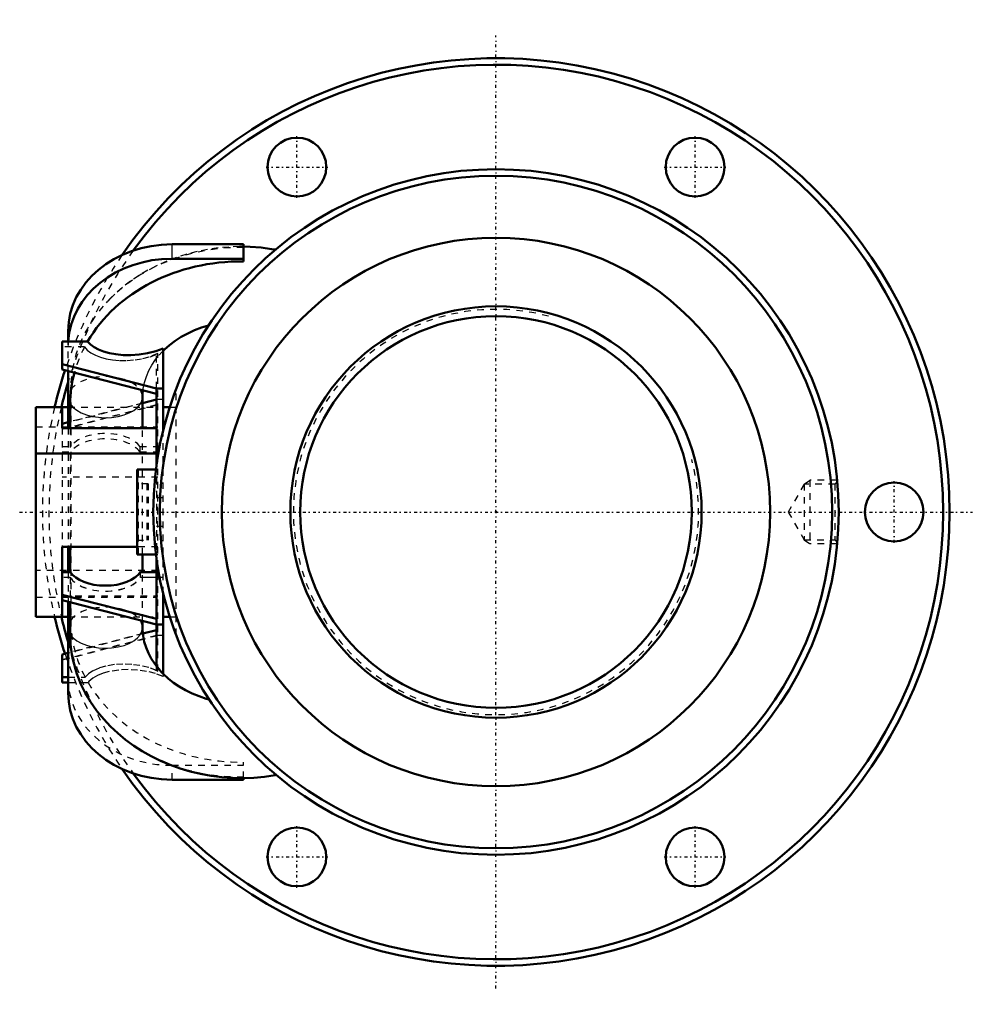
# Model space of a CAD drawing. Header units: millimetres. Extents: x -73 to 73, y -75 to 75.
import ezdxf

# ---------------------------------------------------------------- set-up
doc = ezdxf.new("R2010")
doc.units = ezdxf.units.MM
doc.linetypes.add('Center', pattern=[1.5, 0.45, -0.5, 0.05, -0.5])
doc.linetypes.add('Dashed', pattern=[2, 1, -1])
for name, color, linetype, lineweight in [('2d ConnectionPoints', 7, 'Continuous', 50), ('AM_0', 7, 'Continuous', 50), ('AM_4', 3, 'Continuous', 25), ('AM_5', 3, 'Continuous', 25), ('AM_7', 7, 'Center', 25), ('AM_9', 6, 'Dashed', 25)]:
    doc.layers.add(name, color=color, linetype=linetype, lineweight=lineweight)

# ---------------------------------------------------------------- blocks, each defined once
blk = doc.blocks.new('1_RR0100HBN6316_7_5N_0_in_HBN631675RRG2231LC00G200_2')
at = {"layer": 'AM_0'}
for p, q in [((-38.69, 41), (-49.62, 41)), ((-38.69, 38.38), (-38.69, 41)), ((-38.69, 38.79), (-49.62, 38.79)), ((-65.55, 26.12), (-65.55, 27.71)), ((-66.45, 26.12), (-66.45, 21.81)), ((-62.57, 26.12), (-66.45, 26.12)), ((-51, 12.46), (-51, 25.06)), ((-66.45, 22.64), (-52, 18.92)), ((-66.45, 21.81), (-52, 18.09)), ((-65.55, 21.57), (-65.55, 12.86)), ((-52, 18.92), (-52, 7.23)), ((-52, 18.92), (-51, 18.92)), ((-54.15, 12.86), (-54.15, 17.59)), ((-52, 17.23), (-54.15, 16.68)), ((-70.5, 16.07), (-65.55, 16.07)), ((-70.5, 16.07), (-70.5, -16.07)), ((-66.45, 12.86), (-66.45, 16.07)), ((-65.22, 16.55), (-65.22, 12.86)), ((-51, 16.07), (-49.98, 16.07)), ((-65.55, 13.75), (-66.45, 13.52)), ((-52, 12.86), (-66.45, 12.86)), ((-70.5, 8.97), (-52, 8.97)), ((-55, 6.5), (-55, -6.5)), ((-52.1, 6.5), (-55, 6.5)), ((-66.45, -5.36), (-66.45, -16.07)), ((-55, -5.36), (-66.45, -5.36)), ((-65.55, -5.36), (-65.55, -9.19)), ((-65.22, -5.36), (-65.22, -9.19)), ((-55, -6.5), (-52.1, -6.5)), ((-54.15, -9.19), (-54.15, -6.5)), ((-52, -7.23), (-52, -23.65)), ((-65.22, -9.19), (-66.45, -9.19)), ((-52, -9.19), (-54.48, -9.19)), ((-66.45, -12.67), (-52, -16.38)), ((-66.45, -13.5), (-52, -17.22)), ((-51, -24.78), (-51, -12.46)), ((-65.55, -13.73), (-65.55, -27.71)), ((-65.22, -13.82), (-65.22, -18.75)), ((-70.5, -16.07), (-65.55, -16.07)), ((-51, -16.07), (-49.98, -16.07)), ((-54.15, -17.71), (-54.15, -16.66)), ((-52, -18.09), (-54.09, -18.63)), ((-52, -17.23), (-51, -17.23)), ((-65.55, -21.57), (-66.45, -21.81)), ((-66.45, -26.12), (-66.45, -21.81)), ((-66.45, -25.29), (-65.55, -25.29)), ((-66.45, -26.12), (-65.55, -26.12)), ((-49.62, -41), (-38.69, -41)), ((-38.69, -41), (-38.69, -40.75))]:
    blk.add_line(p, q, dxfattribs=at)
for points in [[(-33.79, 40.18), (-34.37, 40.28), (-36, 40.49), (-37.64, 40.61), (-38.69, 40.64)], [(-51, 24.67), (-50.8, 24.87), (-50, 25.57), (-49.14, 26.22), (-48.22, 26.82), (-47.23, 27.36), (-46.2, 27.83), (-45.11, 28.25), (-44.04, 28.58)], [(-62.57, 26.12), (-62.15, 25.65), (-61.58, 25.23), (-60.9, 24.87), (-60.13, 24.57), (-59.21, 24.32), (-58.25, 24.15), (-57.11, 24.04), (-55.96, 24.03), (-54.65, 24.13), (-53.38, 24.33), (-52.14, 24.64), (-51, 25.06)], [(-54.15, 17.59), (-54.14, 17.98), (-54.09, 18.62)], [(-51.46, -24.29), (-51.68, -24.04), (-52.28, -23.27), (-52.81, -22.46), (-53.25, -21.63), (-53.61, -20.77), (-53.88, -19.89), (-54.06, -18.98), (-54.14, -18.06), (-54.15, -17.71)], [(-43.95, -28.71), (-44.38, -28.59), (-45.49, -28.22), (-46.55, -27.79), (-47.56, -27.3), (-48.52, -26.74), (-49.41, -26.14), (-50.24, -25.48), (-51, -24.78), (-51, -24.78)], [(-61.2, -30.39), (-61.05, -30.59), (-60.09, -31.74), (-59.06, -32.84), (-57.95, -33.89), (-56.77, -34.87), (-55.51, -35.79), (-54.2, -36.64), (-52.82, -37.41), (-51.39, -38.11), (-49.92, -38.74), (-48.4, -39.28), (-46.84, -39.74), (-45.26, -40.12), (-43.65, -40.41), (-42.02, -40.61), (-40.38, -40.72), (-38.74, -40.75), (-37.09, -40.69), (-35.46, -40.54), (-33.83, -40.3), (-33.68, -40.28)]]:
    blk.add_lwpolyline(points, dxfattribs=at)
for centre, radius in [((-30.5, 52.83), 4.5), ((30.5, 52.83), 4.5), ((0, 0), 52.5), ((0, 0), 51.5), ((0, 0), 42), ((61, 0), 4.5), ((-30.5, -52.83), 4.5), ((30.5, -52.83), 4.5)]:
    blk.add_circle(centre, radius, dxfattribs=at)
for radius, start, end in [(69.5, 214.4988, 145.5012), (68.5, 215.7629, 144.2371), (69.5, 161.7683, 166.6351), (68.5, 163.1238, 166.4363), (69.5, 193.3649, 198.2317), (68.5, 193.5637, 196.8762)]:
    blk.add_arc((0, 0), radius, start, end, dxfattribs=at)
for centre, major_axis, ratio, start_param, end_param in [((-49.62, 27.71), (-15.93, 0), 0.834271, 4.712389, 6.283185), ((-49.62, 25.51), (-15.93, 0), 0.834271, 4.712389, 6.236984), ((-39.06, 16.55), (26.17, 0), 0.834271, 1.556899, 2.687674), ((-39.06, 16.55), (26.17, 0), 0.834271, 2.920863, 3.141593), ((-59.85, -8.14), (-5.7, 0), 0.551355, 0.339837, 2.801756), ((-39.06, -18.75), (26.17, 0), 0.834271, 3.141593, 3.703741), ((-39.06, -16.55), (15.49, 0), 0.834271, 3.784298, 3.832276), ((-49.62, -27.71), (-15.93, 0), 0.834271, 0, 1.570796)]:
    blk.add_ellipse(centre, major_axis=major_axis, ratio=ratio, start_param=start_param, end_param=end_param, dxfattribs=at)
at = {"layer": 'AM_4'}
blk.add_line((-49.62, 38.79), (-49.62, 41), dxfattribs=at)
for centre, end_param in [((-59.85, 17.59), 6.283145), ((-59.85, -17.71), 6.283185)]:
    blk.add_ellipse(centre, major_axis=(5.7, 0), ratio=0.551355, start_param=3.48143, end_param=end_param, dxfattribs=at)
at = {"layer": 'AM_5', "linetype": 'Dashed'}
for p, q in [((47.22, 4.28), (48.1, 4.86)), ((52.27, 4.86), (48.1, 4.86)), ((48.1, 4.86), (48.1, -4.86)), ((47.22, -4.28), (48.1, -4.86)), ((52.27, -4.86), (48.1, -4.86))]:
    blk.add_line(p, q, dxfattribs=at)
at = {"layer": 'AM_7'}
for p, q in [((0, -72.98), (0, 72.98)), ((-30.5, 48.1), (-30.5, 57.55)), ((30.5, 48.1), (30.5, 57.55)), ((-35.23, 52.83), (-25.77, 52.83)), ((25.78, 52.83), (35.23, 52.83)), ((61, -4.72), (61, 4.72)), ((-72.98, 0), (72.98, 0)), ((-30.5, -57.55), (-30.5, -48.1)), ((30.5, -57.55), (30.5, -48.1)), ((-35.23, -52.83), (-25.77, -52.83)), ((25.78, -52.83), (35.23, -52.83))]:
    blk.add_line(p, q, dxfattribs=at)
at = {"layer": 'AM_9'}
for p, q in [((-65.55, 21.57), (-65.55, 26.12)), ((-63.04, 25.29), (-66.45, 25.29)), ((-51.8, 24.27), (-52.9, 23.83)), ((-52, 18.92), (-52, 24.17)), ((-51.8, -24.38), (-51.8, 24.27)), ((-66.45, 22.69), (-51.8, 18.92)), ((-51.93, 23.62), (-51.8, 23.79)), ((-66.45, 21.86), (-51.8, 18.09)), ((-65.15, 18.75), (-65.15, 10.04)), ((-49, -18.85), (-49, 18.85)), ((-51.8, 17.23), (-66.45, 13.47)), ((-54.15, 16.68), (-65.55, 13.75)), ((-51, 17.23), (-52, 17.23)), ((-51.8, 16.4), (-66.45, 12.63)), ((-52, 16.4), (-66.45, 12.68)), ((-65.55, 16.07), (-51.8, 16.07)), ((-49.98, 16.07), (-49, 16.07)), ((-70.5, 13.04), (-51.8, 13.04)), ((-66.45, 12.86), (-66.45, -5.36)), ((-65.55, 12.86), (-65.55, -5.36)), ((-65.22, 12.86), (-65.22, -5.36)), ((-54.15, -6.5), (-54.15, 12.86)), ((-51, -12.46), (-51, 12.46)), ((-66.45, 10.04), (-65.15, 10.04)), ((-66.45, 9.2), (-65.15, 9.2)), ((-65.15, 9.2), (-65.15, -16.55)), ((-54.55, 10.04), (-51, 10.04)), ((-54.55, 10.04), (-54.55, 9.2)), ((-54.55, 9.2), (-51.8, 9.2)), ((-54.8, 6.5), (-54.8, -6.5)), ((-51.8, 6.5), (-52.1, 6.5)), ((-52, 7.23), (-52, -7.23)), ((-51.8, 5.36), (-66.45, 5.36)), ((52.29, 4.65), (51.92, 4.28)), ((-53.3, 4.33), (-55, 4.33)), ((-53.5, 4.33), (-53.5, -4.33)), ((-53.3, 4.33), (-53.3, -4.33)), ((47.22, 4.28), (44.75, 0)), ((47.22, 4.28), (47.22, -4.28)), ((51.92, 4.28), (47.22, 4.28)), ((51.92, 4.28), (51.92, -4.28)), ((-51, 2.17), (-52, 2.17)), ((-52, 0.75), (-51.8, 0.75)), ((44.75, 0), (47.22, -4.28)), ((-52, -2.17), (-51, -2.17)), ((-55, -4.33), (-53.3, -4.33)), ((47.22, -4.28), (51.92, -4.28)), ((51.92, -4.28), (52.29, -4.65)), ((-51.8, -5.36), (-55, -5.36)), ((-52.1, -6.5), (-51.8, -6.5)), ((-51.8, -6.23), (-52, -6.23)), ((-51.8, -8.97), (-70.5, -8.97)), ((-65.22, -9.2), (-66.45, -9.2)), ((-65.22, -10.02), (-66.45, -10.02)), ((-65.22, -10.04), (-66.45, -10.04)), ((-65.55, -9.19), (-65.55, -13.73)), ((-65.22, -9.19), (-65.22, -9.2)), ((-65.22, -10.02), (-65.22, -13.82)), ((-54.48, -10.04), (-54.48, -9.19)), ((-51.8, -9.2), (-54.48, -9.2)), ((-52, -10.02), (-54.48, -10.02)), ((-51, -10.04), (-54.48, -10.04)), ((-54.15, -16.66), (-54.15, -9.19)), ((-70.5, -13.04), (-52, -13.04)), ((-66.45, -12.63), (-51.8, -16.4)), ((-66.45, -12.86), (-51.8, -12.86)), ((-66.45, -13.47), (-51.8, -17.23)), ((-65.55, -16.07), (-52, -16.07)), ((-49.98, -16.07), (-49, -16.07)), ((-51.8, -18.09), (-66.45, -21.86)), ((-51.8, -18.92), (-66.45, -22.69)), ((-52, -18.92), (-66.45, -22.64)), ((-54.09, -18.63), (-65.55, -21.57)), ((-51, -18.92), (-52, -18.92)), ((-52, -24.28), (-52, -23.65)), ((-65.55, -25.29), (-62.95, -25.29)), ((-52.26, -24.17), (-51.8, -24.38)), ((-51, -24.78), (-51, -25.17)), ((-65.55, -26.12), (-62.49, -26.12)), ((-49.62, -38.79), (-38.69, -38.79)), ((-49.62, -41), (-49.62, -38.79)), ((-38.69, -40.75), (-38.69, -38.31))]:
    blk.add_line(p, q, dxfattribs=at)
for points in [[(-38.69, 40.64), (-39.28, 40.64), (-40.93, 40.58), (-42.57, 40.44), (-44.19, 40.21), (-45.8, 39.89), (-47.38, 39.48), (-48.93, 38.99), (-50.44, 38.42), (-51.91, 37.76), (-53.33, 37.03), (-54.69, 36.22), (-56, 35.33), (-57.24, 34.38), (-58.41, 33.36), (-59.5, 32.28), (-59.7, 32.06)], [(-63.04, 25.29), (-62.62, 24.81), (-62.06, 24.39), (-61.38, 24.02), (-60.61, 23.72), (-59.7, 23.47), (-58.75, 23.3), (-57.64, 23.2), (-56.53, 23.2), (-55.3, 23.3), (-54.11, 23.5), (-53, 23.79), (-52, 24.17)], [(-54.09, 18.62), (-54.05, 18.92), (-53.86, 19.85), (-53.57, 20.76), (-53.19, 21.65), (-52.71, 22.51), (-52.15, 23.34), (-52, 23.54)], [(-52, -24.28), (-53.19, -23.84), (-54.55, -23.52), (-55.81, -23.35), (-57.15, -23.3), (-58.46, -23.38), (-59.77, -23.6), (-60.81, -23.9), (-61.76, -24.33), (-62.43, -24.77), (-62.95, -25.29)], [(-51, -25.17), (-52.19, -24.74), (-53.54, -24.41), (-54.92, -24.21), (-56.37, -24.13), (-57.81, -24.2), (-59.25, -24.44), (-60.19, -24.7), (-61.06, -25.05), (-61.78, -25.47), (-62.37, -25.97), (-62.49, -26.12)]]:
    blk.add_lwpolyline(points, dxfattribs=at)
for radius, start, end in [(69.5, 145.5012, 161.7683), (68.5, 144.2371, 163.1238), (69.5, 166.6351, 193.3649), (68.5, 166.4363, 193.5637), (68.5, 196.8762, 215.7629), (69.5, 198.2317, 214.4988)]:
    blk.add_arc((0, 0), radius, start, end, dxfattribs=at)
for centre, major_axis, ratio, start_param, end_param in [((-39.06, 18.75), (26.09, 0), 0.834271, 1.556859, 3.141593), ((-49.62, 25.51), (-15.93, 0), 0.834271, 6.236984, 6.283185), ((-39.06, 16.55), (26.17, 0), 0.834271, 2.729777, 2.920863), ((-39.06, 16.55), (15.42, 0), 0.834271, 2.456812, 2.567002), ((-59.85, 17.59), (5.7, 0), 0.551355, 6.283145, 9.047468), ((-59.85, 8.88), (-5.7, 0), 0.551355, 3.518903, 5.905875), ((-59.85, 8.05), (-5.7, 0), 0.551355, 3.518903, 5.905875), ((-59.85, -8.16), (5.7, 0), 0.551355, 3.48143, 5.943348), ((-59.85, -8.97), (-5.7, 0), 0.551355, 0.339837, 2.801756), ((-59.85, -8.99), (5.7, 0), 0.551355, 3.48143, 5.943348), ((-59.85, -17.71), (5.7, 0), 0.551355, 6.283185, 9.047468), ((-39.06, -16.55), (26.09, 0), 0.834271, 3.141593, 3.554664), ((-39.06, -16.55), (15.49, 0), 0.834271, 3.723613, 3.738553), ((-39.06, -16.55), (15.49, 0), 0.834271, 3.738553, 3.784298), ((-49.62, -25.51), (-15.93, 0), 0.834271, 6.283185, 7.853982), ((-39.06, -16.55), (26.09, 0), 0.834271, 3.596914, 4.726326), ((-39.06, -18.75), (26.17, 0), 0.834271, 3.703741, 3.809941), ((-39.06, -18.75), (26.17, 0), 0.834271, 3.816248, 4.726286)]:
    blk.add_ellipse(centre, major_axis=major_axis, ratio=ratio, start_param=start_param, end_param=end_param, dxfattribs=at)
blk = doc.blocks.new('2_RR0100HBN6316_7_50S_0_in_HBN631675RRG2231LC00G200_2')
at = {"layer": 'AM_0'}
for radius in [31.5, 30]:
    blk.add_circle((0, 0), radius, dxfattribs=at)
at = {"layer": 'AM_5', "linetype": 'Dashed'}
blk.add_arc((0, 0), 31.04, 75, 15, dxfattribs=at)

msp = doc.modelspace()

# ---------------------------------------------------------------- linework, layer by layer
at = {"layer": '2d ConnectionPoints'}
msp.add_point((0, 0), dxfattribs=at)
msp.add_point((0, 0), dxfattribs=at)

# ---------------------------------------------------------------- block references
for name in ['1_RR0100HBN6316_7_5N_0_in_HBN631675RRG2231LC00G200_2', '2_RR0100HBN6316_7_50S_0_in_HBN631675RRG2231LC00G200_2']:
    msp.add_blockref(name, (0, 0))

doc.saveas('drawing.dxf')
